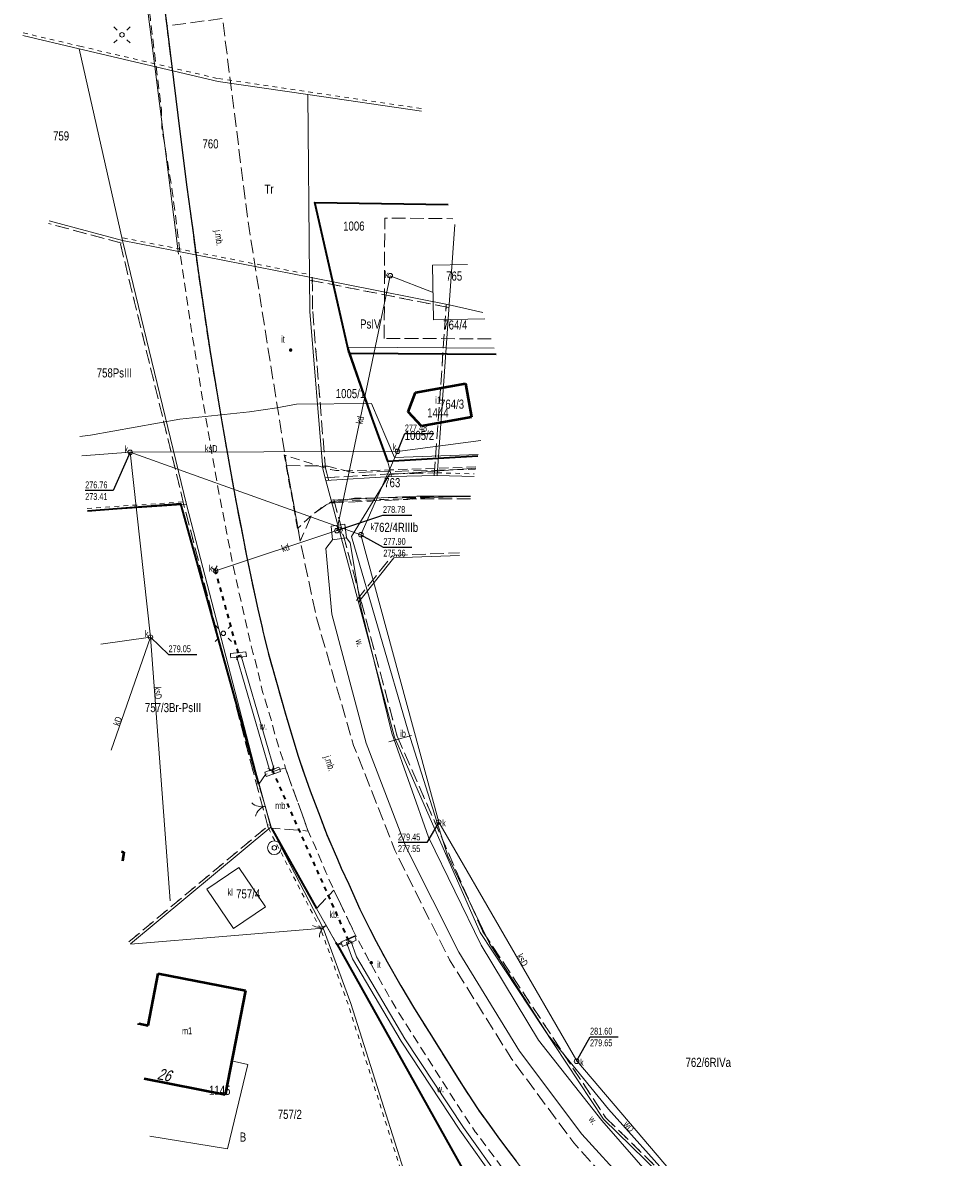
# Model space of a CAD drawing. Header units: metres. Extents: x 7428509 to 7430603, y 5527625 to 5529161.
# Tile 17 of 29: x 7430027 to 7430130, y 5527827 to 5527952. Entities that reach past the tile are written whole.
import ezdxf
from ezdxf.enums import TextEntityAlignment as Align

# ---------------------------------------------------------------- set-up
doc = ezdxf.new("R2010")
doc.units = ezdxf.units.M
doc.header["$MEASUREMENT"] = 0
for name, pattern in [('0.5_0.5', [1, 0.5, -0.5]), ('1.0_0.5', [1.5, 1, -0.5]), ('1.5_0.5', [2, 1.5, -0.5]), ('219-500', [0]), ('otkz_500', [1, 0.5, -0.5]), ('otob_500', [0])]:
    doc.linetypes.add(name, pattern=pattern)
doc.layers.get('0').update_dxf_attribs({"color": 2, "linetype": 'CONTINUOUS', "lineweight": 5})
for name, color, linetype in [('210-oznaczenie konturu użytku gruntowego', 7, 'CONTINUOUS'), ('211-numer działki ewidencyjnej', 7, 'CONTINUOUS'), ('217-Granica konturu po granicy działki', 7, 'CONTINUOUS'), ('218-Granica użytku po granicy działki', 7, 'CONTINUOUS'), ('219-działka ewidencyjna', 7, 'CONTINUOUS'), ('238-Punkt adresowy budynku', 7, 'CONTINUOUS'), ('312-budynek ewidencyjny', 7, 'CONTINUOUS'), ('312-oznaczenie budynku ewidencyjnego', 7, 'CONTINUOUS'), ('312-oznaczenie budynku ewidencyjnego-Atr117', 7, 'CONTINUOUS'), ('bariera ochronna', 7, 'CONTINUOUS'), ('brama', 7, 'CONTINUOUS'), ('chodnik', 7, 'CONTINUOUS'), ('inna budowla', 7, 'CONTINUOUS'), ('inna budowla-Atr17', 7, 'CONTINUOUS'), ('inny obiekt zagospodarowania terenu', 7, 'CONTINUOUS'), ('inny obiekt zagospodarowania terenu-Atr17', 7, 'CONTINUOUS'), ('jezdnia', 7, 'CONTINUOUS'), ('jezdnia-Atr17', 7, 'CONTINUOUS'), ('komora podziemna', 7, 'CONTINUOUS'), ('krawężnik', 7, 'CONTINUOUS'), ('latarnia', 7, 'CONTINUOUS'), ('obszar utwardzony', 7, 'CONTINUOUS'), ('obszar utwardzony-Atr17', 7, 'CONTINUOUS'), ('ogrodzenie trwałe', 7, 'CONTINUOUS'), ('osadnik  szambo', 7, 'CONTINUOUS'), ('osadnik  szambo-Atr17', 7, 'CONTINUOUS'), ('podpora (punkt)', 7, 'CONTINUOUS'), ('przepust', 7, 'CONTINUOUS'), ('przewód elektroenergetyczny podziemny', 7, 'CONTINUOUS'), ('przewód kanalizacyjny', 7, 'CONTINUOUS'), ('przewód kanalizacyjny-Atr1', 7, 'CONTINUOUS'), ('przewód wodociągowy', 7, 'CONTINUOUS'), ('przewód wodociągowy-Atr1', 7, 'CONTINUOUS'), ('rzędna', 7, 'CONTINUOUS'), ('rzędna-Atr2', 7, 'CONTINUOUS'), ('rzędna-Atr3', 7, 'CONTINUOUS'), ('rów przydrożny (linia)', 7, 'CONTINUOUS'), ('rów przydrożny (linia)-Atr17', 7, 'CONTINUOUS'), ('rów przydrożny (poligon)', 7, 'CONTINUOUS'), ('rów przydrożny (poligon)-Atr17', 7, 'CONTINUOUS'), ('studnia zwykła', 7, 'CONTINUOUS'), ('właz do komory lub kanału - okrągły', 7, 'CONTINUOUS'), ('właz do komory lub kanału - okrągły-Atr17', 7, 'CONTINUOUS'), ('ściana oporowa (linia)', 7, 'CONTINUOUS')]:
    doc.layers.add(name, color=color, linetype=linetype)
doc.styles.get("Standard").update_dxf_attribs({"font": 'Working1250', "width": 0.75})
doc.linetypes.add('902-500', pattern='A,3.75,0,[1,ksztalty.shx,S=0.5,R=0,X=0,Y=0],3.75', length=7.5)
doc.linetypes.add('otdn_500_short', pattern='A,2.5,0,[21,ksztalty.shx,S=0.5,R=0,X=-1,Y=0],0.5', length=3)
doc.linetypes.add('otkb_500', pattern='A,1.75,0,[16,ksztalty.shx,S=1,R=0,X=0,Y=0],1.75', length=3.5)

# ---------------------------------------------------------------- blocks, each defined once
blk = doc.blocks.new('IB04')
at = {"color": 0, "linetype": 'Continuous', "lineweight": 13}
blk.add_circle((0, 0), 0.25, dxfattribs=at)
blk = doc.blocks.new('SM01')
at = {"color": 0, "linetype": 'Continuous', "lineweight": 13}
for p, q in [((-0.53, 0.531), (-0.883, 0.884)), ((0.531, 0.531), (0.884, 0.884)), ((-0.53, -0.53), (-0.883, -0.883)), ((0.531, -0.53), (0.884, -0.883))]:
    blk.add_line(p, q, dxfattribs=at)
blk.add_circle((0, 0), 0.25, dxfattribs=at)
blk = doc.blocks.new('US22')
at = {"color": 0, "linetype": 'Continuous', "lineweight": 13}
blk.add_circle((0, 0), 0.25, dxfattribs=at)
blk = doc.blocks.new('PW01')
at = {"linetype": 'Continuous', "lineweight": 13}
h = blk.add_hatch(color=0, dxfattribs=at)
edge = h.paths.add_edge_path()
edge.add_arc((0, 0), 0.045, 0, 360)
blk = doc.blocks.new('US13')
at = {"color": 0, "linetype": 'Continuous', "lineweight": 13}
for radius in [0.75, 0.25]:
    blk.add_circle((0, 0), radius, dxfattribs=at)
blk = doc.blocks.new('US25')
at = {"linetype": 'Continuous', "lineweight": 0}
h = blk.add_hatch(color=0, dxfattribs=at)
edge = h.paths.add_edge_path()
edge.add_arc((0, 0), 0.2, 0, 360)
blk = doc.blocks.new('IB05')
at = {"color": 0, "linetype": 'Continuous', "lineweight": 13}
for q in [(0.354, 0.354), (0.354, -0.354)]:
    blk.add_line((0, 0), q, dxfattribs=at)
blk = doc.blocks.new('OK02')
at = {"color": 0, "linetype": 'Continuous', "lineweight": 0}
for centre, start, end in [((-1.5, 0), 0, 60), ((1.5, 0), 120, 180)]:
    blk.add_arc(centre, 1.5, start, end, dxfattribs=at)

msp = doc.modelspace()

# ---------------------------------------------------------------- linework, layer by layer
at = {"layer": '217-Granica konturu po granicy działki', "color": 3, "linetype": '1.5_0.5', "lineweight": 18}
for p, q in [((7430038.22, 5527927.71), (7430030.19, 5527929.86)), ((7430030.19, 5527929.86), (7430030.19, 5527929.86)), ((7430030.19, 5527929.86), (7430030.19, 5527929.86)), ((7430045.06, 5527898.98), (7430038.01, 5527927.93)), ((7430038.01, 5527927.93), (7430038.01, 5527927.93)), ((7430038.01, 5527927.93), (7430038.01, 5527927.93)), ((7430038.22, 5527927.71), (7430038.22, 5527927.71)), ((7430038.22, 5527927.71), (7430038.22, 5527927.71)), ((7430074.08, 5527920.66), (7430058.78, 5527923.67)), ((7430058.78, 5527923.67), (7430058.78, 5527923.67)), ((7430058.78, 5527923.67), (7430058.78, 5527923.67)), ((7430059.14, 5527923.96), (7430059.14, 5527923.96)), ((7430059.14, 5527923.96), (7430059.14, 5527923.96)), ((7430059.14, 5527923.96), (7430059.18, 5527920.2)), ((7430073.51, 5527916.24), (7430073.84, 5527920.97)), ((7430073.84, 5527920.97), (7430073.84, 5527920.97)), ((7430073.84, 5527920.97), (7430073.84, 5527920.97)), ((7430059.18, 5527920.22), (7430059.18, 5527920.22)), ((7430059.18, 5527920.22), (7430059.18, 5527920.22)), ((7430059.18, 5527920.22), (7430060.58, 5527902.99)), ((7430059.18, 5527920.2), (7430059.18, 5527920.2)), ((7430059.18, 5527920.2), (7430059.18, 5527920.2)), ((7430074.08, 5527920.66), (7430074.08, 5527920.66)), ((7430074.08, 5527920.66), (7430074.08, 5527920.66)), ((7430072.52, 5527902.24), (7430073.51, 5527916.24)), ((7430073.51, 5527916.24), (7430073.51, 5527916.24)), ((7430073.51, 5527916.24), (7430073.51, 5527916.24)), ((7430073.51, 5527916.24), (7430073.51, 5527916.24)), ((7430073.51, 5527916.24), (7430073.51, 5527916.24)), ((7430060.57, 5527903.05), (7430060.57, 5527903.05)), ((7430060.57, 5527903.05), (7430060.57, 5527903.05)), ((7430060.57, 5527903.05), (7430060.91, 5527901.76)), ((7430060.58, 5527902.99), (7430060.58, 5527902.99)), ((7430060.58, 5527902.99), (7430060.58, 5527902.99)), ((7430060.6, 5527901.98), (7430067.79, 5527902.4)), ((7430067.79, 5527902.4), (7430067.79, 5527902.4)), ((7430067.79, 5527902.4), (7430067.79, 5527902.4)), ((7430067.8, 5527902.4), (7430072.81, 5527902.52)), ((7430067.8, 5527902.4), (7430067.8, 5527902.4)), ((7430067.8, 5527902.4), (7430067.8, 5527902.4)), ((7430072.81, 5527902.52), (7430072.81, 5527902.52)), ((7430072.81, 5527902.52), (7430072.81, 5527902.52)), ((7430060.6, 5527901.98), (7430060.6, 5527901.98)), ((7430060.6, 5527901.98), (7430060.6, 5527901.98)), ((7430060.91, 5527901.76), (7430060.91, 5527901.76)), ((7430060.91, 5527901.76), (7430060.91, 5527901.76)), ((7430072.52, 5527902.24), (7430072.52, 5527902.24)), ((7430072.52, 5527902.24), (7430072.52, 5527902.24)), ((7430045.06, 5527898.98), (7430045.06, 5527898.98)), ((7430045.06, 5527898.98), (7430045.06, 5527898.98)), ((7430052.67, 5527869.66), (7430045.06, 5527898.97)), ((7430045.06, 5527898.97), (7430045.06, 5527898.97)), ((7430045.06, 5527898.97), (7430045.06, 5527898.97)), ((7430070.6, 5527899.65), (7430061.21, 5527899.22)), ((7430061.21, 5527899.22), (7430061.21, 5527899.22)), ((7430061.21, 5527899.22), (7430061.21, 5527899.22)), ((7430061.49, 5527899.6), (7430061.49, 5527899.6)), ((7430061.49, 5527899.6), (7430061.49, 5527899.6)), ((7430061.49, 5527899.6), (7430064.5, 5527888.42)), ((7430076.49, 5527899.66), (7430070.59, 5527899.65)), ((7430070.59, 5527899.65), (7430070.59, 5527899.65)), ((7430070.59, 5527899.65), (7430070.59, 5527899.65)), ((7430070.6, 5527899.65), (7430070.6, 5527899.65)), ((7430070.6, 5527899.65), (7430070.6, 5527899.65)), ((7430076.49, 5527899.66), (7430076.49, 5527899.66)), ((7430076.49, 5527899.66), (7430076.49, 5527899.66)), ((7430068.08, 5527893.49), (7430075.28, 5527893.74)), ((7430075.28, 5527893.74), (7430075.28, 5527893.74)), ((7430075.28, 5527893.74), (7430075.28, 5527893.74)), ((7430063.98, 5527888.53), (7430067.86, 5527893.38)), ((7430067.86, 5527893.38), (7430067.86, 5527893.38)), ((7430067.86, 5527893.38), (7430067.86, 5527893.38)), ((7430068.08, 5527893.49), (7430068.08, 5527893.49)), ((7430068.08, 5527893.49), (7430068.08, 5527893.49)), ((7430063.98, 5527888.53), (7430063.98, 5527888.53)), ((7430063.98, 5527888.53), (7430063.98, 5527888.53)), ((7430064.5, 5527888.42), (7430064.5, 5527888.42)), ((7430064.5, 5527888.42), (7430064.5, 5527888.42)), ((7430064.5, 5527888.42), (7430064.5, 5527888.42)), ((7430064.5, 5527888.42), (7430064.5, 5527888.42)), ((7430064.5, 5527888.42), (7430068.46, 5527873.61)), ((7430068.44, 5527873.65), (7430068.44, 5527873.65)), ((7430068.44, 5527873.65), (7430068.44, 5527873.65)), ((7430068.44, 5527873.65), (7430077.84, 5527852.21)), ((7430068.46, 5527873.61), (7430068.46, 5527873.61)), ((7430068.46, 5527873.61), (7430068.46, 5527873.61)), ((7430054.31, 5527863.59), (7430052.67, 5527869.66)), ((7430052.67, 5527869.66), (7430052.67, 5527869.66)), ((7430052.67, 5527869.66), (7430052.67, 5527869.66)), ((7430052.67, 5527869.66), (7430052.67, 5527869.66)), ((7430052.67, 5527869.66), (7430052.67, 5527869.66)), ((7430039.01, 5527851.08), (7430054.41, 5527863.9)), ((7430054.41, 5527863.9), (7430054.41, 5527863.9)), ((7430054.41, 5527863.9), (7430054.41, 5527863.9)), ((7430054.31, 5527863.59), (7430054.31, 5527863.59)), ((7430054.31, 5527863.59), (7430054.31, 5527863.59)), ((7430077.82, 5527852.26), (7430077.82, 5527852.26)), ((7430077.82, 5527852.26), (7430077.82, 5527852.26)), ((7430077.82, 5527852.26), (7430091.33, 5527831.79)), ((7430077.84, 5527852.21), (7430077.84, 5527852.21)), ((7430077.84, 5527852.21), (7430077.84, 5527852.21)), ((7430039.01, 5527851.08), (7430039.01, 5527851.08)), ((7430039.01, 5527851.08), (7430039.01, 5527851.08)), ((7430091.29, 5527831.83), (7430091.29, 5527831.83)), ((7430091.29, 5527831.83), (7430091.29, 5527831.83)), ((7430091.29, 5527831.83), (7430112.54, 5527811.1)), ((7430091.33, 5527831.79), (7430091.33, 5527831.79)), ((7430091.33, 5527831.79), (7430091.33, 5527831.79))]:
    msp.add_line(p, q, dxfattribs=at)
at = {"layer": '218-Granica użytku po granicy działki', "color": 3, "linetype": '0.5_0.5', "lineweight": 18}
for p, q in [((7430027.43, 5527950.77), (7430027.43, 5527950.77)), ((7430027.43, 5527950.77), (7430027.43, 5527950.77)), ((7430027.43, 5527950.77), (7430033.63, 5527949.31)), ((7430033.63, 5527949.31), (7430033.63, 5527949.31)), ((7430033.63, 5527949.31), (7430033.63, 5527949.31)), ((7430033.63, 5527949.31), (7430033.63, 5527949.31)), ((7430033.63, 5527949.31), (7430033.63, 5527949.31)), ((7430033.63, 5527949.31), (7430048.87, 5527945.74)), ((7430048.84, 5527945.75), (7430048.84, 5527945.75)), ((7430048.84, 5527945.75), (7430048.84, 5527945.75)), ((7430048.84, 5527945.75), (7430058.7, 5527944.3)), ((7430048.87, 5527945.74), (7430048.87, 5527945.74)), ((7430048.87, 5527945.74), (7430048.87, 5527945.74)), ((7430058.7, 5527944.3), (7430058.7, 5527944.3)), ((7430058.7, 5527944.3), (7430058.7, 5527944.3)), ((7430058.7, 5527944.3), (7430058.7, 5527944.3)), ((7430058.7, 5527944.3), (7430058.7, 5527944.3)), ((7430058.7, 5527944.3), (7430071.16, 5527942.47)), ((7430071.16, 5527942.47), (7430071.16, 5527942.47)), ((7430071.16, 5527942.47), (7430071.16, 5527942.47)), ((7430038.22, 5527927.71), (7430030.19, 5527929.86)), ((7430030.19, 5527929.86), (7430030.19, 5527929.86)), ((7430030.19, 5527929.86), (7430030.19, 5527929.86)), ((7430045.06, 5527898.98), (7430038.01, 5527927.93)), ((7430038.01, 5527927.93), (7430038.01, 5527927.93)), ((7430038.01, 5527927.93), (7430038.01, 5527927.93)), ((7430038.22, 5527927.71), (7430038.22, 5527927.71)), ((7430038.22, 5527927.71), (7430038.22, 5527927.71)), ((7430038.36, 5527928.29), (7430038.36, 5527928.29)), ((7430038.36, 5527928.29), (7430038.36, 5527928.29)), ((7430038.36, 5527928.29), (7430058.9, 5527924.25)), ((7430074.08, 5527920.66), (7430058.78, 5527923.67)), ((7430058.78, 5527923.67), (7430058.78, 5527923.67)), ((7430058.78, 5527923.67), (7430058.78, 5527923.67)), ((7430058.9, 5527924.25), (7430058.9, 5527924.25)), ((7430058.9, 5527924.25), (7430058.9, 5527924.25)), ((7430059.14, 5527923.96), (7430059.14, 5527923.96)), ((7430059.14, 5527923.96), (7430059.14, 5527923.96)), ((7430059.14, 5527923.96), (7430059.18, 5527920.2)), ((7430073.51, 5527916.24), (7430073.84, 5527920.97)), ((7430073.84, 5527920.97), (7430073.84, 5527920.97)), ((7430073.84, 5527920.97), (7430073.84, 5527920.97)), ((7430059.18, 5527920.22), (7430059.18, 5527920.22)), ((7430059.18, 5527920.22), (7430059.18, 5527920.22)), ((7430059.18, 5527920.22), (7430060.58, 5527902.99)), ((7430059.18, 5527920.2), (7430059.18, 5527920.2)), ((7430059.18, 5527920.2), (7430059.18, 5527920.2)), ((7430074.08, 5527920.66), (7430074.08, 5527920.66)), ((7430074.08, 5527920.66), (7430074.08, 5527920.66)), ((7430072.52, 5527902.24), (7430073.51, 5527916.24)), ((7430073.51, 5527916.24), (7430073.51, 5527916.24)), ((7430073.51, 5527916.24), (7430073.51, 5527916.24)), ((7430073.51, 5527916.24), (7430073.51, 5527916.24)), ((7430073.51, 5527916.24), (7430073.51, 5527916.24)), ((7430060.57, 5527903.05), (7430060.57, 5527903.05)), ((7430060.57, 5527903.05), (7430060.57, 5527903.05)), ((7430060.57, 5527903.05), (7430060.91, 5527901.76)), ((7430060.58, 5527902.99), (7430060.58, 5527902.99)), ((7430060.58, 5527902.99), (7430060.58, 5527902.99)), ((7430060.6, 5527901.98), (7430067.79, 5527902.4)), ((7430067.79, 5527902.4), (7430067.79, 5527902.4)), ((7430067.79, 5527902.4), (7430067.79, 5527902.4)), ((7430067.8, 5527902.4), (7430072.81, 5527902.52)), ((7430067.8, 5527902.4), (7430067.8, 5527902.4)), ((7430067.8, 5527902.4), (7430067.8, 5527902.4)), ((7430072.81, 5527902.52), (7430072.81, 5527902.52)), ((7430072.81, 5527902.52), (7430072.81, 5527902.52)), ((7430072.83, 5527902.52), (7430072.83, 5527902.52)), ((7430072.83, 5527902.52), (7430072.83, 5527902.52)), ((7430072.83, 5527902.52), (7430076.9, 5527902.41)), ((7430076.9, 5527902.41), (7430076.9, 5527902.41)), ((7430076.9, 5527902.41), (7430076.9, 5527902.41)), ((7430060.6, 5527901.98), (7430060.6, 5527901.98)), ((7430060.6, 5527901.98), (7430060.6, 5527901.98)), ((7430060.91, 5527901.76), (7430060.91, 5527901.76)), ((7430060.91, 5527901.76), (7430060.91, 5527901.76)), ((7430072.52, 5527902.24), (7430072.52, 5527902.24)), ((7430072.52, 5527902.24), (7430072.52, 5527902.24)), ((7430034.44, 5527898.62), (7430045.33, 5527899.35)), ((7430034.44, 5527898.62), (7430034.44, 5527898.62)), ((7430034.44, 5527898.62), (7430034.44, 5527898.62)), ((7430045.06, 5527898.98), (7430045.06, 5527898.98)), ((7430045.06, 5527898.98), (7430045.06, 5527898.98)), ((7430052.67, 5527869.66), (7430045.06, 5527898.97)), ((7430045.06, 5527898.97), (7430045.06, 5527898.97)), ((7430045.06, 5527898.97), (7430045.06, 5527898.97)), ((7430045.33, 5527899.35), (7430045.33, 5527899.35)), ((7430045.33, 5527899.35), (7430045.33, 5527899.35)), ((7430070.6, 5527899.65), (7430061.21, 5527899.22)), ((7430061.21, 5527899.22), (7430061.21, 5527899.22)), ((7430061.21, 5527899.22), (7430061.21, 5527899.22)), ((7430061.49, 5527899.6), (7430061.49, 5527899.6)), ((7430061.49, 5527899.6), (7430061.49, 5527899.6)), ((7430061.49, 5527899.6), (7430064.5, 5527888.42)), ((7430076.49, 5527899.66), (7430070.59, 5527899.65)), ((7430070.59, 5527899.65), (7430070.59, 5527899.65)), ((7430070.59, 5527899.65), (7430070.59, 5527899.65)), ((7430070.6, 5527899.65), (7430070.6, 5527899.65)), ((7430070.6, 5527899.65), (7430070.6, 5527899.65)), ((7430076.49, 5527899.66), (7430076.49, 5527899.66)), ((7430076.49, 5527899.66), (7430076.49, 5527899.66)), ((7430064.5, 5527888.42), (7430064.5, 5527888.42)), ((7430064.5, 5527888.42), (7430064.5, 5527888.42)), ((7430064.5, 5527888.42), (7430064.5, 5527888.42)), ((7430064.5, 5527888.42), (7430064.5, 5527888.42)), ((7430064.5, 5527888.42), (7430068.46, 5527873.61)), ((7430068.44, 5527873.65), (7430068.44, 5527873.65)), ((7430068.44, 5527873.65), (7430068.44, 5527873.65)), ((7430068.44, 5527873.65), (7430077.84, 5527852.21)), ((7430068.46, 5527873.61), (7430068.46, 5527873.61)), ((7430068.46, 5527873.61), (7430068.46, 5527873.61)), ((7430054.31, 5527863.59), (7430052.67, 5527869.66)), ((7430052.67, 5527869.66), (7430052.67, 5527869.66)), ((7430052.67, 5527869.66), (7430052.67, 5527869.66)), ((7430052.67, 5527869.66), (7430052.67, 5527869.66)), ((7430052.67, 5527869.66), (7430052.67, 5527869.66)), ((7430039.01, 5527851.08), (7430054.41, 5527863.9)), ((7430054.41, 5527863.9), (7430054.41, 5527863.9)), ((7430054.41, 5527863.9), (7430054.41, 5527863.9)), ((7430054.31, 5527863.59), (7430054.31, 5527863.59)), ((7430054.31, 5527863.59), (7430054.31, 5527863.59)), ((7430060.07, 5527852.43), (7430054.33, 5527863.53)), ((7430054.33, 5527863.53), (7430054.33, 5527863.53)), ((7430054.33, 5527863.53), (7430054.33, 5527863.53)), ((7430063.07, 5527844.23), (7430060.06, 5527852.47)), ((7430060.06, 5527852.47), (7430060.06, 5527852.47)), ((7430060.06, 5527852.47), (7430060.06, 5527852.47)), ((7430060.07, 5527852.43), (7430060.07, 5527852.43)), ((7430060.07, 5527852.43), (7430060.07, 5527852.43)), ((7430077.82, 5527852.26), (7430077.82, 5527852.26)), ((7430077.82, 5527852.26), (7430077.82, 5527852.26)), ((7430077.82, 5527852.26), (7430091.33, 5527831.79)), ((7430077.84, 5527852.21), (7430077.84, 5527852.21)), ((7430077.84, 5527852.21), (7430077.84, 5527852.21)), ((7430039.01, 5527851.08), (7430039.01, 5527851.08)), ((7430039.01, 5527851.08), (7430039.01, 5527851.08)), ((7430069.12, 5527825.2), (7430063.06, 5527844.24)), ((7430063.06, 5527844.24), (7430063.06, 5527844.24)), ((7430063.06, 5527844.24), (7430063.06, 5527844.24)), ((7430063.07, 5527844.23), (7430063.07, 5527844.23)), ((7430063.07, 5527844.23), (7430063.07, 5527844.23)), ((7430091.29, 5527831.83), (7430091.29, 5527831.83)), ((7430091.29, 5527831.83), (7430091.29, 5527831.83)), ((7430091.29, 5527831.83), (7430112.54, 5527811.1)), ((7430091.33, 5527831.79), (7430091.33, 5527831.79)), ((7430091.33, 5527831.79), (7430091.33, 5527831.79))]:
    msp.add_line(p, q, dxfattribs=at)
at = {"layer": '219-działka ewidencyjna', "color": 7, "linetype": '219-500', "lineweight": 18, "flags": 128}
for points in [[(7430033.56, 5527949.02), (7430027.37, 5527950.47)], [(7430048.8, 5527945.45), (7430033.56, 5527949.02)], [(7430033.56, 5527949.02), (7430038.3, 5527928)], [(7430058.66, 5527944), (7430048.8, 5527945.45)], [(7430071.12, 5527942.18), (7430058.66, 5527944)], [(7430058.66, 5527944), (7430058.84, 5527923.96)], [(7430030.27, 5527930.15), (7430038.3, 5527928)], [(7430074.76, 5527929.74), (7430074.14, 5527920.95)], [(7430038.3, 5527928), (7430045.35, 5527899.05)], [(7430038.3, 5527928), (7430058.84, 5527923.96)], [(7430058.84, 5527923.96), (7430058.88, 5527920.2)], [(7430058.84, 5527923.96), (7430074.14, 5527920.95)], [(7430058.88, 5527920.2), (7430060.28, 5527902.97)], [(7430074.14, 5527920.95), (7430073.81, 5527916.22)], [(7430074.14, 5527920.95), (7430077.84, 5527920.11)], [(7430073.81, 5527916.22), (7430063.08, 5527916.31)], [(7430063.08, 5527916.31), (7430067.46, 5527903.58)], [(7430073.81, 5527916.22), (7430072.82, 5527902.22)], [(7430073.81, 5527916.22), (7430079.1, 5527916.18)], [(7430067.46, 5527903.58), (7430067.81, 5527902.1)], [(7430060.28, 5527902.97), (7430060.62, 5527901.68)], [(7430060.62, 5527901.68), (7430067.81, 5527902.1)], [(7430060.62, 5527901.68), (7430061.2, 5527899.52)], [(7430067.81, 5527902.1), (7430072.82, 5527902.22)], [(7430072.82, 5527902.22), (7430076.89, 5527902.11)], [(7430061.2, 5527899.52), (7430070.59, 5527899.95)], [(7430076.49, 5527899.96), (7430070.59, 5527899.95)], [(7430034.46, 5527898.32), (7430045.35, 5527899.05)], [(7430045.35, 5527899.05), (7430052.96, 5527869.74)], [(7430061.2, 5527899.52), (7430064.21, 5527888.34)], [(7430064.21, 5527888.34), (7430068.09, 5527893.19)], [(7430075.29, 5527893.44), (7430068.09, 5527893.19)], [(7430064.21, 5527888.34), (7430068.17, 5527873.53)], [(7430068.17, 5527873.53), (7430077.57, 5527852.09)], [(7430052.96, 5527869.74), (7430054.6, 5527863.67)], [(7430054.6, 5527863.67), (7430039.21, 5527850.85)], [(7430054.6, 5527863.67), (7430060.34, 5527852.57)], [(7430039.21, 5527850.82), (7430060.34, 5527852.57)], [(7430060.34, 5527852.57), (7430063.35, 5527844.33)], [(7430077.57, 5527852.09), (7430091.08, 5527831.62)], [(7430063.35, 5527844.33), (7430069.41, 5527825.29)], [(7430091.08, 5527831.62), (7430112.33, 5527810.89)]]:
    msp.add_lwpolyline(points, dxfattribs=at)
at = {"layer": '312-budynek ewidencyjny', "color": 7, "linetype": 'Continuous', "lineweight": 50, "flags": 128}
for points in [[(7430070.47, 5527911.34), (7430075.93, 5527912.3)], [(7430075.93, 5527912.3), (7430076.59, 5527908.61)], [(7430069.65, 5527909.22), (7430070.47, 5527911.34)], [(7430071.13, 5527907.65), (7430069.65, 5527909.22)], [(7430076.59, 5527908.61), (7430071.13, 5527907.65)], [(7430038.19, 5527860.97), (7430038.47, 5527860.92)], [(7430038.47, 5527860.92), (7430038.3, 5527859.92)], [(7430041.13, 5527841.92), (7430042.24, 5527847.6)], [(7430042.24, 5527847.6), (7430051.8, 5527845.73)], [(7430051.8, 5527845.73), (7430049.57, 5527834.3)], [(7430040.09, 5527841.97), (7430040.12, 5527842.11)], [(7430040.12, 5527842.11), (7430041.13, 5527841.92)], [(7430049.57, 5527834.3), (7430040.69, 5527836.04)]]:
    msp.add_lwpolyline(points, dxfattribs=at)
at = {"layer": 'bariera ochronna', "color": 7, "linetype": 'otkb_500', "lineweight": 18, "flags": 128}
msp.add_lwpolyline([(7430032, 5528026.23), (7430032.26, 5528024.1), (7430035.56, 5527998.03), (7430035.82, 5527995.98), (7430035.9, 5527995.77), (7430038.72, 5527972.06), (7430044.47, 5527926.49)], dxfattribs=at)
at = {"layer": 'brama', "color": 7, "linetype": 'otob_500', "lineweight": 18, "flags": 128}
for points in [[(7430054.66, 5527863.54), (7430053.26, 5527868.37)], [(7430061.73, 5527851.02), (7430059.6, 5527854.75)]]:
    msp.add_lwpolyline(points, dxfattribs=at)
at = {"layer": 'chodnik', "color": 7, "linetype": '1.0_0.5', "lineweight": 18, "flags": 128}
for points in [[(7430032.19, 5528026.26), (7430034, 5528026.44), (7430037.56, 5527998.2), (7430037.79, 5527996.14), (7430038.96, 5527986.19), (7430039.76, 5527979.21), (7430040.73, 5527971.27), (7430041.93, 5527961.49), (7430042.92, 5527953.53), (7430043.18, 5527951.54), (7430043.92, 5527945.61), (7430044.65, 5527939.65), (7430045.39, 5527933.85), (7430045.91, 5527929.9), (7430045.98, 5527929.43), (7430046.57, 5527924.94), (7430047.3, 5527919.97), (7430047.88, 5527916.03), (7430048.54, 5527912.07), (7430049.23, 5527908.12), (7430049.72, 5527905.18), (7430050.17, 5527902.71), (7430050.78, 5527899.26), (7430051.36, 5527896.33), (7430051.93, 5527893.41), (7430052.54, 5527890.44), (7430053.18, 5527887.55), (7430053.62, 5527885.57), (7430053.72, 5527885.17), (7430054.32, 5527882.67), (7430055.12, 5527879.82), (7430056.22, 5527875.95), (7430057.58, 5527871.46), (7430058.24, 5527869.51), (7430058.92, 5527867.65), (7430059.99, 5527864.79), (7430060.69, 5527862.91), (7430061.9, 5527860.16), (7430062.3, 5527859.17), (7430063.14, 5527857.42), (7430064.37, 5527854.68), (7430065.45, 5527852.48), (7430066.15, 5527851.12), (7430067.34, 5527848.88), (7430068.84, 5527846.26), (7430070.36, 5527843.74), (7430071.96, 5527841.16), (7430075.68, 5527835.21), (7430077.34, 5527832.69), (7430078.49, 5527831.07), (7430079.67, 5527829.43), (7430081.51, 5527827.03), (7430083.31, 5527824.72), (7430084.11, 5527823.66), (7430084.36, 5527823.22), (7430084.71, 5527822.25), (7430084.84, 5527821.44), (7430084.83, 5527820.78), (7430084.75, 5527819.78), (7430084.62, 5527819.11), (7430084.47, 5527818.55), (7430084.2, 5527817.85), (7430084.04, 5527817.56), (7430083.83, 5527817.26), (7430083.6, 5527816.96), (7430083.11, 5527816.47), (7430082.62, 5527816.11), (7430081.73, 5527815.55), (7430081.12, 5527815.26), (7430080.37, 5527815.2), (7430079.64, 5527815.26), (7430073.7, 5527816.23), (7430050.63, 5527820.08), (7430042.58, 5527821.43)], [(7430041.96, 5527823.31), (7430043.82, 5527823), (7430043.96, 5527823.93), (7430045.59, 5527823.65), (7430045.48, 5527822.69), (7430051.07, 5527821.83), (7430073.83, 5527818.04), (7430079.75, 5527817.07), (7430080.21, 5527816.98), (7430080.94, 5527817.1), (7430081.51, 5527817.4), (7430082.05, 5527817.77), (7430082.51, 5527818.3), (7430082.79, 5527818.86), (7430083.18, 5527820.86), (7430083.14, 5527821.38), (7430083.07, 5527821.88), (7430082.94, 5527822.35), (7430080, 5527826.26), (7430078.24, 5527828.63), (7430077.02, 5527830.25), (7430076.46, 5527831.07), (7430074.93, 5527833.4), (7430069.97, 5527841.16), (7430068.38, 5527843.7), (7430067.39, 5527845.4), (7430064.96, 5527849.75), (7430063.91, 5527851.73), (7430062.73, 5527854.19), (7430061.51, 5527856.76), (7430060.61, 5527858.73), (7430060.24, 5527859.66), (7430059.46, 5527861.53), (7430058.67, 5527863.23), (7430057.87, 5527865.49), (7430056.95, 5527868.01), (7430056.2, 5527870.12), (7430055.08, 5527873.71), (7430054.55, 5527875.68), (7430053.68, 5527878.51), (7430053.2, 5527880.7), (7430052.61, 5527882.82), (7430052.03, 5527885.3), (7430051.14, 5527889.16), (7430050.49, 5527892.12), (7430049.74, 5527896.02), (7430049.05, 5527899.46), (7430048.15, 5527904.44), (7430047.73, 5527907), (7430047.1, 5527910.63), (7430046.57, 5527913.9), (7430045.83, 5527918.56), (7430044.67, 5527926.45), (7430044.32, 5527929.12), (7430043.78, 5527933.41), (7430042.64, 5527940.31), (7430042.59, 5527942.31), (7430041.45, 5527951.55), (7430041.39, 5527952.27), (7430040.28, 5527961.2), (7430039.17, 5527970.12), (7430037.97, 5527980.04), (7430036.92, 5527989.03), (7430036.11, 5527995.98), (7430032.19, 5528026.26)], [(7430057.52, 5527896.41), (7430056.06, 5527904.5), (7430056.72, 5527904.24), (7430057.82, 5527903.91), (7430059.01, 5527903.53), (7430060.11, 5527903.16), (7430061.15, 5527902.88), (7430061.72, 5527902.79), (7430062.65, 5527902.76), (7430064.05, 5527902.73), (7430067.7, 5527902.84), (7430072.92, 5527903.02), (7430077.08, 5527903.16)], [(7430076.49, 5527899.97), (7430076.18, 5527899.96), (7430067.01, 5527899.6), (7430061.82, 5527899.38), (7430061.13, 5527899.23), (7430060.53, 5527898.97), (7430059.99, 5527898.58), (7430059.41, 5527898.14), (7430058.57, 5527897.39), (7430057.52, 5527896.41)], [(7430062.36, 5527850.81), (7430061.95, 5527850.82)]]:
    msp.add_lwpolyline(points, dxfattribs=at)
at = {"layer": 'inna budowla', "color": 7, "linetype": 'Continuous', "lineweight": 18, "flags": 128}
msp.add_lwpolyline([(7430067.54, 5527873.02), (7430070.03, 5527873.71)], dxfattribs=at)
at = {"layer": 'jezdnia', "color": 7, "linetype": '1.5_0.5', "lineweight": 18, "flags": 128}
msp.add_lwpolyline([(7430107.57, 5527800.55), (7430084.36, 5527823.22), (7430084.11, 5527823.66), (7430083.31, 5527824.72), (7430081.51, 5527827.03), (7430079.67, 5527829.43), (7430078.49, 5527831.07), (7430077.34, 5527832.69), (7430075.68, 5527835.21), (7430071.96, 5527841.16), (7430070.36, 5527843.74), (7430068.84, 5527846.26), (7430067.34, 5527848.88), (7430066.15, 5527851.12), (7430065.45, 5527852.48), (7430064.37, 5527854.68), (7430063.14, 5527857.42), (7430062.3, 5527859.17), (7430061.9, 5527860.16), (7430060.69, 5527862.91), (7430059.99, 5527864.79), (7430058.92, 5527867.65), (7430058.24, 5527869.51), (7430057.58, 5527871.46), (7430056.22, 5527875.95), (7430055.12, 5527879.82), (7430054.32, 5527882.67), (7430053.72, 5527885.17), (7430053.62, 5527885.57), (7430053.18, 5527887.55), (7430052.54, 5527890.44), (7430051.93, 5527893.41), (7430051.36, 5527896.33), (7430050.78, 5527899.26), (7430050.17, 5527902.71), (7430049.72, 5527905.18), (7430049.23, 5527908.12), (7430048.54, 5527912.07), (7430047.88, 5527916.03), (7430047.3, 5527919.97), (7430046.57, 5527924.94), (7430045.98, 5527929.43), (7430045.91, 5527929.9), (7430045.39, 5527933.85), (7430044.65, 5527939.65), (7430043.92, 5527945.61), (7430043.18, 5527951.54), (7430049.29, 5527952.34), (7430052.08, 5527930.12), (7430056.32, 5527903.31), (7430057.82, 5527895.02), (7430059.62, 5527886.51), (7430063.67, 5527872.63), (7430068.18, 5527861.13), (7430074.19, 5527849.12), (7430080.95, 5527838.32), (7430087.82, 5527829.03), (7430097.62, 5527818.14), (7430108.51, 5527808.26)], close=True, dxfattribs=at)
for points in [[(7430056.32, 5527903.31), (7430060.8, 5527903.26), (7430063.55, 5527902.55), (7430077.04, 5527902.92)], [(7430076.48, 5527899.91), (7430063.75, 5527899.73), (7430061.13, 5527899.3), (7430059.07, 5527897.9), (7430057.82, 5527895.02), (7430056.32, 5527903.31)]]:
    msp.add_lwpolyline(points, dxfattribs=at)
at = {"layer": 'komora podziemna', "color": 34, "linetype": 'Continuous', "lineweight": 18, "flags": 128}
for points in [[(7430072.32, 5527925.31), (7430076.16, 5527925.37)], [(7430078.07, 5527919.39), (7430072.42, 5527919.3), (7430072.32, 5527925.31)]]:
    msp.add_lwpolyline(points, dxfattribs=at)
msp.add_lwpolyline([(7430061.19, 5527896.68), (7430062.7, 5527896.9), (7430062.88, 5527895.39), (7430061.36, 5527895.16)], close=True, dxfattribs=at)
at = {"layer": 'krawężnik', "color": 7, "linetype": 'Continuous', "lineweight": 25, "flags": 128}
for points in [[(7430042.92, 5527953.53), (7430043.18, 5527951.54), (7430043.92, 5527945.61), (7430044.65, 5527939.65), (7430045.39, 5527933.85), (7430045.91, 5527929.9), (7430045.98, 5527929.43), (7430046.57, 5527924.94), (7430047.3, 5527919.97), (7430047.88, 5527916.03), (7430048.54, 5527912.07), (7430049.23, 5527908.12), (7430049.72, 5527905.18), (7430050.17, 5527902.71), (7430050.78, 5527899.26), (7430051.36, 5527896.33), (7430051.93, 5527893.41), (7430052.54, 5527890.44), (7430053.18, 5527887.55), (7430053.62, 5527885.57), (7430053.72, 5527885.17), (7430054.32, 5527882.67), (7430055.12, 5527879.82), (7430056.22, 5527875.95), (7430057.58, 5527871.46), (7430058.24, 5527869.51), (7430058.92, 5527867.65), (7430059.99, 5527864.79), (7430060.69, 5527862.91), (7430061.9, 5527860.16), (7430062.3, 5527859.17), (7430063.14, 5527857.42), (7430064.37, 5527854.68), (7430065.45, 5527852.48), (7430066.15, 5527851.12), (7430067.34, 5527848.88), (7430068.84, 5527846.26), (7430070.36, 5527843.74), (7430071.96, 5527841.16)], [(7430071.96, 5527841.16), (7430075.68, 5527835.21), (7430077.34, 5527832.69), (7430078.49, 5527831.07), (7430079.67, 5527829.43), (7430081.51, 5527827.03)]]:
    msp.add_lwpolyline(points, dxfattribs=at)
at = {"layer": 'obszar utwardzony', "color": 7, "linetype": '1.5_0.5', "lineweight": 18, "flags": 128}
for points in [[(7430067.03, 5527917.25), (7430067.09, 5527930.46), (7430074.55, 5527930.39)], [(7430078.77, 5527917.22), (7430067.03, 5527917.25)]]:
    msp.add_lwpolyline(points, dxfattribs=at)
for points in [[(7430053.26, 5527868.37), (7430054.01, 5527869.44), (7430055.56, 5527870), (7430056.2, 5527870.12), (7430056.95, 5527868.01), (7430057.87, 5527865.49), (7430058.67, 5527863.23), (7430054.66, 5527863.54)], [(7430059.6, 5527854.75), (7430061.51, 5527856.76), (7430062.73, 5527854.19), (7430063.91, 5527851.73), (7430061.85, 5527850.77), (7430061.73, 5527851.02)]]:
    msp.add_lwpolyline(points, close=True, dxfattribs=at)
at = {"layer": 'ogrodzenie trwałe', "color": 7, "linetype": '902-500', "lineweight": 35, "flags": 128}
for points in [[(7430079.31, 5527915.51), (7430063.19, 5527915.6), (7430059.43, 5527932.15), (7430074.05, 5527931.96)], [(7430063.19, 5527915.6), (7430065.68, 5527908.5), (7430067.38, 5527903.81), (7430077.3, 5527904.37)], [(7430053.26, 5527868.37), (7430044.7, 5527899.12), (7430034.46, 5527898.32)], [(7430054.66, 5527863.54), (7430059.6, 5527854.75)], [(7430061.73, 5527851.02), (7430061.85, 5527850.77), (7430076.41, 5527824.75)]]:
    msp.add_lwpolyline(points, dxfattribs=at)
at = {"layer": 'osadnik  szambo', "color": 34, "linetype": 'Continuous', "lineweight": 18, "flags": 128}
msp.add_lwpolyline([(7430047.55, 5527856.85), (7430051.08, 5527859.25), (7430054.01, 5527854.92), (7430050.49, 5527852.53)], close=True, dxfattribs=at)
at = {"layer": 'przepust', "color": 7, "linetype": 'otkz_500', "lineweight": 35, "flags": 128}
for points in [[(7430048.46, 5527891.88), (7430051.06, 5527882.48)], [(7430054.73, 5527869.91), (7430063.14, 5527851.1)]]:
    msp.add_lwpolyline(points, dxfattribs=at)
at = {"layer": 'przewód elektroenergetyczny podziemny', "color": 1, "linetype": 'Continuous', "lineweight": 18, "flags": 128}
msp.add_lwpolyline([(7430033.64, 5527906.49), (7430034.82, 5527906.65), (7430044.62, 5527908.42), (7430052.24, 5527909.22), (7430055.23, 5527909.63), (7430057.4, 5527910.06), (7430065.64, 5527910.11), (7430068.16, 5527904.2), (7430077.33, 5527904.54)], dxfattribs=at)
at = {"layer": 'przewód kanalizacyjny', "color": 34, "linetype": 'Continuous', "lineweight": 18, "flags": 128}
for points in [[(7430061.83, 5527896.18), (7430067.69, 5527924.14)], [(7430072.38, 5527922.31), (7430067.69, 5527924.14)], [(7430068.49, 5527904.87), (7430077.62, 5527906.08)], [(7430033.85, 5527904.38), (7430039.16, 5527904.77), (7430068.49, 5527904.87), (7430064.47, 5527895.73), (7430039.16, 5527904.77)], [(7430039.16, 5527904.77), (7430041.38, 5527884.49), (7430043.53, 5527855.56)], [(7430048.53, 5527891.76), (7430061.83, 5527896.18)], [(7430121.67, 5527803.79), (7430106.63, 5527816.35), (7430088.16, 5527838.04), (7430073.02, 5527864.21), (7430064.47, 5527895.73)], [(7430041.38, 5527884.49), (7430035.92, 5527883.74)], [(7430037.08, 5527872.11), (7430041.38, 5527884.49)]]:
    msp.add_lwpolyline(points, dxfattribs=at)
at = {"layer": 'przewód wodociągowy', "color": 5, "linetype": 'Continuous', "lineweight": 18, "flags": 128}
for points in [[(7430077.06, 5527903.03), (7430067.61, 5527902.35), (7430063.44, 5527895.53), (7430069.67, 5527874.18), (7430073.99, 5527860.48), (7430078.56, 5527850.89), (7430085.03, 5527840.86), (7430091.62, 5527832.74), (7430098.84, 5527824.67), (7430106.08, 5527817.8), (7430110.91, 5527813.47), (7430111.9, 5527812.7)], [(7430050.29, 5527838.04), (7430052.05, 5527837.62), (7430049.84, 5527828.38), (7430041.32, 5527829.76)]]:
    msp.add_lwpolyline(points, dxfattribs=at)
at = {"layer": 'rzędna-Atr2', "color": 7, "flags": 128}
for points in [[(7430068.49, 5527904.87), (7430069.29, 5527906.83), (7430072.47, 5527906.83)], [(7430039.16, 5527904.77), (7430037.3, 5527900.59), (7430034.22, 5527900.59)], [(7430061.83, 5527896.18), (7430066.89, 5527897.89), (7430070.04, 5527897.89)], [(7430064.47, 5527895.73), (7430066.93, 5527894.38), (7430070.04, 5527894.38)], [(7430041.38, 5527884.49), (7430043.37, 5527882.61), (7430046.48, 5527882.61)], [(7430073.02, 5527864.21), (7430071.69, 5527861.97), (7430068.54, 5527861.97)], [(7430088.13, 5527837.98), (7430089.61, 5527840.67), (7430092.69, 5527840.67)]]:
    msp.add_lwpolyline(points, dxfattribs=at)
at = {"layer": 'rów przydrożny (linia)', "color": 0, "linetype": 'CONTINUOUS', "lineweight": 18}
for p, q in [((7430050.82, 5527882.41), (7430051.06, 5527882.48)), ((7430050.82, 5527882.41), (7430054.49, 5527869.84)), ((7430051.3, 5527882.55), (7430051.06, 5527882.48)), ((7430051.3, 5527882.55), (7430054.97, 5527869.98)), ((7430054.97, 5527869.98), (7430054.73, 5527869.91)), ((7430054.49, 5527869.84), (7430054.73, 5527869.91)), ((7430062.9, 5527851.02), (7430063.14, 5527851.1)), ((7430062.9, 5527851.02), (7430063.53, 5527849.21)), ((7430063.38, 5527851.18), (7430063.14, 5527851.1)), ((7430063.38, 5527851.18), (7430063.99, 5527849.43)), ((7430063.53, 5527849.21), (7430068.87, 5527840.17)), ((7430063.99, 5527849.43), (7430069.29, 5527840.43)), ((7430068.87, 5527840.17), (7430075.32, 5527830.42)), ((7430069.29, 5527840.43), (7430075.74, 5527830.7)), ((7430075.32, 5527830.42), (7430081.54, 5527821.75)), ((7430075.74, 5527830.7), (7430081.94, 5527822.05))]:
    msp.add_line(p, q, dxfattribs=at)
at = {"layer": 'rów przydrożny (poligon)', "color": 7, "linetype": 'Continuous', "lineweight": 18, "flags": 128}
msp.add_lwpolyline([(7430128.57, 5527796.23), (7430118.1, 5527802.39), (7430109.09, 5527809.54), (7430098.59, 5527819.18), (7430088.72, 5527829.98), (7430081.88, 5527839.1), (7430075.2, 5527849.93), (7430069.42, 5527861.44), (7430065.05, 5527872.88), (7430061.27, 5527887.03), (7430060.64, 5527894.22), (7430061.36, 5527895.16), (7430062.88, 5527895.39), (7430063.28, 5527894.84), (7430064.51, 5527887.68), (7430067.87, 5527873.97), (7430071.87, 5527862.57), (7430077.67, 5527850.7), (7430083.95, 5527840.29), (7430090.91, 5527831.48), (7430100.44, 5527820.57), (7430110.78, 5527811.06), (7430119.45, 5527804.52), (7430129.68, 5527798.29)], close=True, dxfattribs=at)
at = {"layer": 'ściana oporowa (linia)', "color": 0, "linetype": 'otdn_500_short', "lineweight": 18}
for p, q in [((7430051.86, 5527882.89), (7430050.15, 5527882.71)), ((7430050.15, 5527882.71), (7430050.18, 5527882.46)), ((7430051.86, 5527882.89), (7430051.89, 5527882.64)), ((7430055.64, 5527869.76), (7430055.56, 5527870)), ((7430054.09, 5527869.2), (7430054.01, 5527869.44)), ((7430054.09, 5527869.2), (7430055.64, 5527869.76)), ((7430063.76, 5527851.73), (7430062.26, 5527851.04)), ((7430063.76, 5527851.73), (7430063.86, 5527851.5)), ((7430062.26, 5527851.04), (7430062.36, 5527850.81))]:
    msp.add_line(p, q, dxfattribs=at)
at = {"layer": 'ściana oporowa (linia)', "color": 0, "lineweight": 18}
for p, q in [((7430050.21, 5527882.21), (7430050.18, 5527882.46)), ((7430051.92, 5527882.39), (7430050.21, 5527882.21)), ((7430051.92, 5527882.39), (7430051.89, 5527882.64)), ((7430053.93, 5527869.68), (7430055.48, 5527870.24)), ((7430055.48, 5527870.24), (7430055.56, 5527870)), ((7430053.93, 5527869.68), (7430054.01, 5527869.44)), ((7430063.96, 5527851.27), (7430063.86, 5527851.5)), ((7430062.46, 5527850.58), (7430062.36, 5527850.81)), ((7430063.96, 5527851.27), (7430062.46, 5527850.58))]:
    msp.add_line(p, q, dxfattribs=at)

# ---------------------------------------------------------------- block references
at = {"layer": 'brama', "color": 7, "linetype": 'Continuous', "lineweight": 18}
for p, rotation in [((7430053.96, 5527865.96), 106.164), ((7430060.67, 5527852.88), 119.728)]:
    msp.add_blockref('OK02', p, dxfattribs=dict(at, rotation=rotation))
at = {"layer": 'inny obiekt zagospodarowania terenu', "color": 7, "linetype": 'Continuous', "lineweight": 18}
for p in [(7430056.76, 5527915.98), (7430065.6, 5527848.79)]:
    msp.add_blockref('US25', p, dxfattribs=at)
at = {"layer": 'latarnia', "color": 7, "linetype": 'Continuous', "lineweight": 18}
for p in [(7430038.26, 5527950.55), (7430049.38, 5527884.91)]:
    msp.add_blockref('SM01', p, dxfattribs=at)
at = {"layer": 'podpora (punkt)', "color": 7, "linetype": 'Continuous', "lineweight": 18}
for p in [(7430038.26, 5527950.55), (7430049.38, 5527884.91)]:
    msp.add_blockref('IB04', p, dxfattribs=at)
at = {"layer": 'przepust', "color": 7, "linetype": 'Continuous', "lineweight": 35}
for p, rotation in [((7430048.46, 5527891.88), 105.461), ((7430051.06, 5527882.48), 285.461), ((7430054.73, 5527869.91), 114.0899999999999), ((7430063.14, 5527851.1), 294.09)]:
    msp.add_blockref('IB05', p, dxfattribs=dict(at, rotation=rotation))
at = {"layer": 'rzędna', "color": 34, "linetype": 'Continuous', "lineweight": 18}
for p, rotation in [((7430039.16, 5527904.77), 359.39), ((7430068.49, 5527904.87), 359.406), ((7430041.38, 5527884.49), 359.419)]:
    msp.add_blockref('PW01', p, dxfattribs=dict(at, rotation=rotation))
for p in [(7430061.83, 5527896.18), (7430064.47, 5527895.73), (7430073.02, 5527864.21), (7430088.13, 5527837.98)]:
    msp.add_blockref('PW01', p, dxfattribs=at)
at = {"layer": 'studnia zwykła', "color": 5, "linetype": 'Continuous', "lineweight": 18}
msp.add_blockref('US13', (7430054.97, 5527861.39), dxfattribs=at)
at = {"layer": 'właz do komory lub kanału - okrągły', "color": 7, "linetype": 'Continuous', "lineweight": 18}
for p, rotation in [((7430067.69, 5527924.14), 0.002), ((7430039.16, 5527904.77), 359.39), ((7430068.49, 5527904.87), 359.406), ((7430048.53, 5527891.76), 359.451), ((7430041.38, 5527884.49), 359.419)]:
    msp.add_blockref('US22', p, dxfattribs=dict(at, rotation=rotation))
for p in [(7430061.83, 5527896.18), (7430064.47, 5527895.73), (7430073.02, 5527864.21), (7430088.13, 5527837.98)]:
    msp.add_blockref('US22', p, dxfattribs=at)

# ---------------------------------------------------------------- texts
at = {"layer": '210-oznaczenie konturu użytku gruntowego', "color": 3, "linetype": 'Continuous', "lineweight": 18, "width": 0.79}
for s, p in [('Tr', (7430053.9, 5527933.14)), ('PsIV', (7430064.38, 5527918.34)), ('PsIII', (7430037.25, 5527912.98)), ('RIIIb', (7430068.52, 5527896.04)), ('Br-PsIII', (7430043.42, 5527876.27)), ('RIVa', (7430102.72, 5527837.36)), ('B', (7430051.18, 5527829.17))]:
    msp.add_text(s, height=1, dxfattribs=at).set_placement(p)
at = {"layer": '211-numer działki ewidencyjnej', "color": 7, "linetype": 'Continuous', "lineweight": 18, "width": 0.79}
for s, p in [('759', (7430032.46, 5527938.97)), ('765', (7430075.58, 5527923.6)), ('764/4', (7430076.15, 5527918.24)), ('758', (7430037.25, 5527912.98)), ('764/3', (7430075.79, 5527909.55)), ('763', (7430068.79, 5527900.94)), ('762/4', (7430068.52, 5527896.04)), ('757/3', (7430043.42, 5527876.27)), ('762/6', (7430102.73, 5527837.36))]:
    msp.add_text(s, height=1, dxfattribs=at).set_placement(p, align=Align.RIGHT)
for s, p in [('760', (7430047.09, 5527939.1)), ('1006', (7430062.52, 5527930.08))]:
    msp.add_text(s, height=1, dxfattribs=at).set_placement(p, align=Align.TOP_LEFT)
for s, p in [('1005/1', (7430061.71, 5527910.71)), ('1005/2', (7430069.27, 5527906.12)), ('757/4', (7430050.78, 5527855.84)), ('757/2', (7430055.35, 5527831.66))]:
    msp.add_text(s, height=1, dxfattribs=at).set_placement(p)
at = {"layer": '238-Punkt adresowy budynku', "color": 7, "linetype": 'Continuous', "lineweight": 25, "oblique": 15, "width": 0.79}
msp.add_text('26', height=1.25, rotation=348.914, dxfattribs=at).set_placement((7430042.06, 5527836.02))
at = {"layer": '312-oznaczenie budynku ewidencyjnego', "color": 7, "linetype": 'Continuous', "lineweight": 18, "width": 0.79}
msp.add_text('1444', height=1, dxfattribs=at).set_placement((7430071.74, 5527908.6))
msp.add_text('1145', height=1, dxfattribs=at).set_placement((7430047.81, 5527835.3), align=Align.TOP_LEFT)
at = {"layer": '312-oznaczenie budynku ewidencyjnego-Atr117', "color": 7, "width": 0.667}
msp.add_text('i1', height=0.75, dxfattribs=at).set_placement((7430072.93, 5527910.48), align=Align.MIDDLE_CENTER)
msp.add_text('m1', height=0.75, dxfattribs=at).set_placement((7430045.4, 5527840.95), align=Align.CENTER)
at = {"layer": 'inna budowla-Atr17', "color": 7, "width": 0.667}
msp.add_text('ib', height=0.75, dxfattribs=at).set_placement((7430068.78, 5527873.55))
at = {"layer": 'inny obiekt zagospodarowania terenu-Atr17', "color": 7, "width": 0.667}
for p in [(7430055.72, 5527916.8), (7430066.26, 5527848.22)]:
    msp.add_text('it', height=0.75, dxfattribs=at).set_placement(p)
at = {"layer": 'jezdnia-Atr17', "color": 7, "width": 0.667}
for rotation, p in [(277.486, (7430048.41, 5527929.1)), (288.699, (7430060.41, 5527871.36))]:
    msp.add_text('j.mb.', height=0.75, rotation=rotation, dxfattribs=at).set_placement(p)
at = {"layer": 'obszar utwardzony-Atr17', "color": 7, "width": 0.667}
for s, p in [('mb.', (7430055.07, 5527865.64)), ('kb.', (7430061.01, 5527853.69))]:
    msp.add_text(s, height=0.75, dxfattribs=at).set_placement(p)
at = {"layer": 'osadnik  szambo-Atr17', "color": 34, "width": 0.667}
msp.add_text('kl', height=0.75, dxfattribs=at).set_placement((7430049.85, 5527856.16))
at = {"layer": 'przewód kanalizacyjny-Atr1', "color": 34, "width": 0.667}
for rotation, p in [(78.163, (7430064.28, 5527907.89)), (18.383, (7430055.79, 5527894.17))]:
    msp.add_text('kd', height=0.75, rotation=rotation, dxfattribs=at).set_placement(p, align=Align.MIDDLE_LEFT)
for s, rotation, p in [('ksD', 0.137, (7430047.36, 5527904.8)), ('ksD', -85.809, (7430041.78, 5527879.04)), ('kD', 71.054, (7430037.98, 5527874.69)), ('ksD', -60.034, (7430081.53, 5527849.5))]:
    msp.add_text(s, height=0.75, rotation=rotation, dxfattribs=at).set_placement(p)
at = {"layer": 'przewód wodociągowy-Atr1', "color": 5, "width": 0.667}
msp.add_text('wD', height=0.75, rotation=-48.257, dxfattribs=at).set_placement((7430093.2, 5527831))
at = {"layer": 'rzędna-Atr2', "color": 34, "width": 0.667}
for s, p in [('277.48', (7430069.29, 5527906.84)), ('276.76', (7430034.22, 5527900.6)), ('278.78', (7430066.89, 5527897.9)), ('277.90', (7430066.93, 5527894.39)), ('279.05', (7430043.37, 5527882.62)), ('279.45', (7430068.54, 5527861.98)), ('281.60', (7430089.61, 5527840.68))]:
    msp.add_text(s, height=0.75, dxfattribs=at).set_placement(p, align=Align.BOTTOM_LEFT)
at = {"layer": 'rzędna-Atr3', "color": 34, "width": 0.667}
for s, p in [('273.41', (7430034.22, 5527899.32)), ('275.36', (7430066.93, 5527893.11)), ('277.55', (7430068.54, 5527860.7)), ('279.65', (7430089.61, 5527839.4))]:
    msp.add_text(s, height=0.75, dxfattribs=at).set_placement(p, align=Align.BOTTOM_LEFT)
at = {"layer": 'rów przydrożny (linia)-Atr17', "color": 7, "width": 0.667}
for p in [(7430053.36, 5527874.36), (7430072.8, 5527834.59)]:
    msp.add_text('w.', height=0.75, dxfattribs=at).set_placement(p)
at = {"layer": 'rów przydrożny (poligon)-Atr17', "color": 7, "width": 0.667}
for rotation, p in [(283.77, (7430063.87, 5527884.16)), (308.309, (7430089.4, 5527831.59))]:
    msp.add_text('w.', height=0.75, rotation=rotation, dxfattribs=at).set_placement(p)
at = {"layer": 'właz do komory lub kanału - okrągły-Atr17', "color": 7, "width": 0.667}
for p in [(7430067.09, 5527923.89), (7430038.54, 5527904.74), (7430067.96, 5527904.97), (7430062.13, 5527895.68), (7430065.54, 5527896.23), (7430047.8, 5527891.67), (7430040.77, 5527884.5), (7430073.39, 5527863.73), (7430088.51, 5527837.48)]:
    msp.add_text('k', height=0.75, dxfattribs=at).set_placement(p)

doc.saveas('drawing.dxf')
